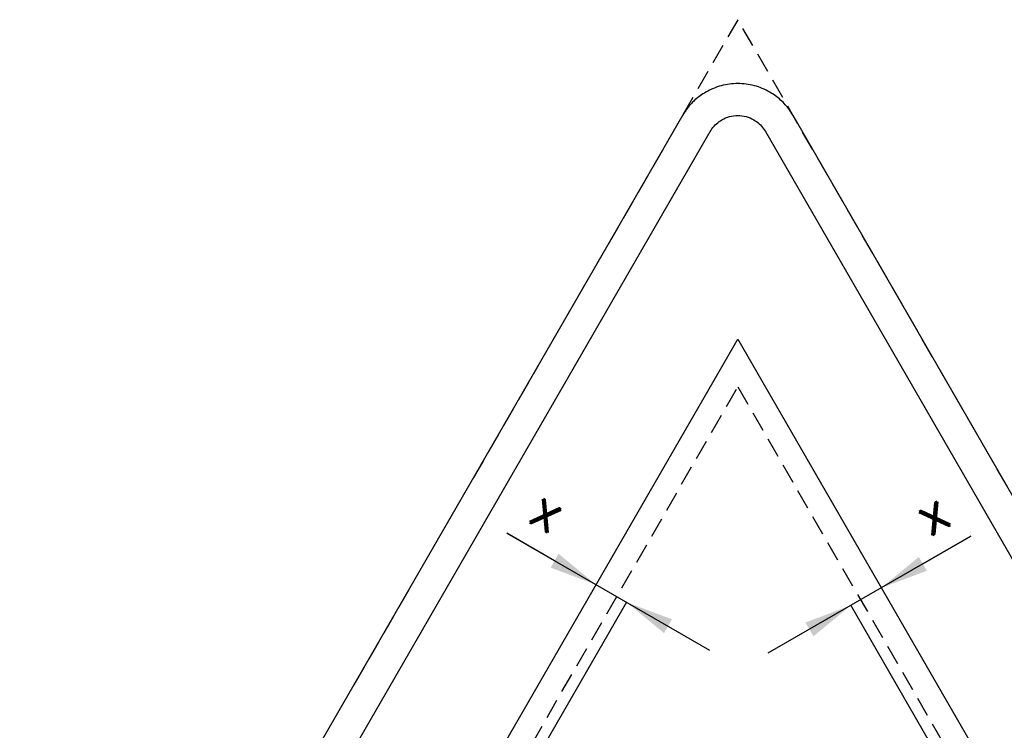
# Model space of a CAD drawing. Header units: millimetres. Extents: x -29 to 951, y -155 to 779.
# Tile 5 of 6: x -29 to 588, y 334 to 779. Entities that reach past the tile are written whole.
import ezdxf

# ---------------------------------------------------------------- set-up
doc = ezdxf.new("R2010")
doc.units = ezdxf.units.MM
doc.header["$LTSCALE"] = 5
doc.linetypes.add('ČÁRKOVANÁX2', pattern=[1.5, 1, -0.5])
doc.layers.add('Kóty', color=2, linetype='Continuous')
doc.layers.add('Značka', color=7, linetype='Continuous')
doc.styles.get("Standard").update_dxf_attribs({"font": 'romand.shx', "height": 25})

msp = doc.modelspace()

# ---------------------------------------------------------------- linework, layer by layer
at = {"layer": 'Kóty'}
for p, q in [((275.92, 457.91), (402.97, 384.56)), ((305.92, 440.59), (275.92, 457.91)), ((566.66, 455.92), (439.6, 382.56)), ((536.66, 438.6), (566.66, 455.92)), ((296.44, 320.05), (351.1, 414.72)), ((567.6, 280.86), (491.48, 412.72))]:
    msp.add_line(p, q, dxfattribs=at)
for points in [[(308.42, 444.92), (303.42, 436.26), (331.9, 425.59)], [(534.16, 442.93), (539.16, 434.27), (510.68, 423.6)], [(379.49, 403.89), (374.49, 395.23), (351.01, 414.56)], [(463.09, 401.89), (468.09, 393.23), (491.57, 412.56)]]:
    msp.add_solid(points, dxfattribs=at)
at = {"layer": 'Značka', "color": 6, "linetype": 'ČÁRKOVANÁX2', "ltscale": 2.5}
for points in [[(870.72, 0.06), (420.72, 779.48), (-29.28, 0.06)], [(169.9, 115), (420.72, 549.42), (671.53, 115)]]:
    msp.add_lwpolyline(points, close=True, dxfattribs=at)
at = {"layer": 'Značka', "color": 5}
msp.add_lwpolyline([(836.08, 60), (455.36, 719.42), (454.24, 721.19, 0.010748), (453.08, 722.93, 0.055773), (447.54, 729.17, 0.055979), (440.72, 734.06, 0.069561), (431.09, 738.14, 0.069791), (420.72, 739.42, 0.069502), (410.36, 738.12, 0.067732), (400.72, 734.06, 0.055944), (393.86, 729.2, 0.061133), (388.36, 722.93, 0.012257), (387.19, 721.2), (386.08, 719.42), (5.36, 60, 0.003576)], format="xyb", dxfattribs=at)
at = {"layer": 'Značka', "color": 1}
msp.add_lwpolyline([(22.68, 50), (403.4, 709.42), (403.95, 710.31), (404.54, 711.18, -0.055851), (407.31, 714.3, -0.05603), (410.72, 716.74, -0.069574), (415.53, 718.78, -0.069723), (420.72, 719.42, -0.069439), (425.9, 718.77, -0.067755), (430.72, 716.74, -0.055971), (434.15, 714.31, -0.061159), (436.9, 711.18), (437.48, 710.31), (438.04, 709.42), (818.76, 50)], format="xyb", dxfattribs=at)
msp.add_lwpolyline([(143.92, 100), (420.72, 579.42), (697.51, 100), (143.92, 100)], dxfattribs=at)

# ---------------------------------------------------------------- texts
at = {"layer": 'Kóty', "char_height": 25, "attachment_point": 5}
for insert, rotation in [((302.16, 472.36), 329.9999), ((542.06, 470.71), 30.0001)]:
    msp.add_mtext('\\A1;x', dxfattribs=dict(at, insert=insert, rotation=rotation))

doc.saveas('drawing.dxf')
